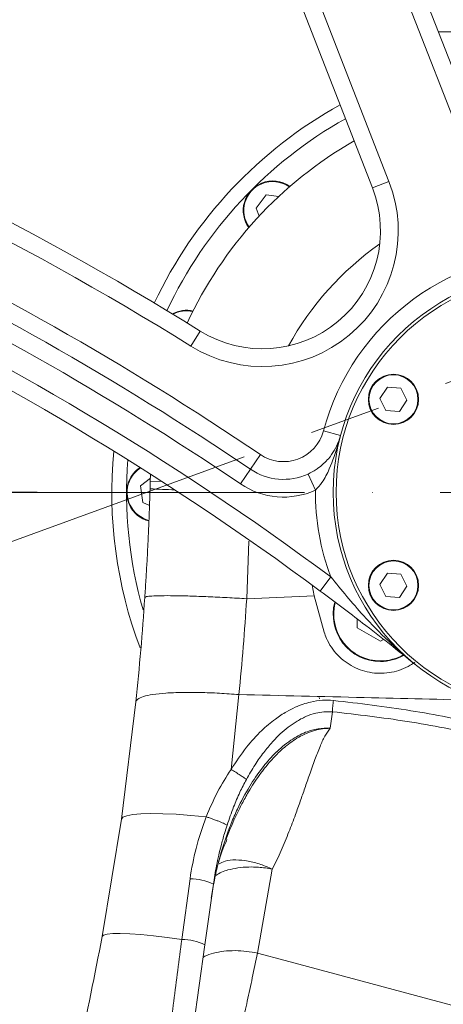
# Model space of a CAD drawing. Header units: millimetres. Extents: x -46 to 5160, y -5105 to -1541.
# Tile 24 of 104: x 870 to 942, y -2589 to -2422. Entities that reach past the tile are written whole.
import ezdxf

# ---------------------------------------------------------------- set-up
doc = ezdxf.new("R2010")
doc.units = ezdxf.units.MM
doc.header["$LTSCALE"] = 0.3175
doc.linetypes.add('ACAD_ISO10W100', pattern=[18, 12, -3, 0, -3])
doc.linetypes.add('CENTER2', pattern=[28.574999, 19.049999, -3.175, 3.175, -3.175])
for name, color, linetype, lineweight in [('1轮廓实线层', 7, 'Continuous', 18), ('7标注层', 4, 'Continuous', 13), ('中心线', 4, 'ACAD_ISO10W100', 20), ('细点划线', 6, 'CENTER2', 18)]:
    doc.layers.add(name, color=color, linetype=linetype, lineweight=lineweight)
doc.styles.add('标准汉字', font='gbenor.shx', dxfattribs={"bigfont": 'gbcbig.shx'})
doc.dimstyles.new('M1：10', dxfattribs={"dimscale": 10, "dimtxt": 3.5, "dimasz": 2.5, "dimexe": 2, "dimexo": 0, "dimgap": 1.5, "dimtad": 1, "dimdec": 4, "dimdsep": 46, "dimtxsty": '标准汉字', "dimcen": 5, "dimdle": 5, "dimclrd": 1, "dimclre": 1, "dimclrt": 256, "dimadec": 4, "dimazin": 2, "dimtfac": 1, "dimtdec": 4, "dimtmove": 0, "dimatfit": 3, "dimfxl": 1, "dimtolj": 1, "dimarcsym": 0})

# ---------------------------------------------------------------- blocks, each defined once
blk = doc.blocks.new('*D6')
at = {"layer": '7标注层', "color": 1, "lineweight": -2, "ltscale": 12, "transparency": 16777216}
for p, q in [((872.99, -2502.07), (405.91, -2502.07)), ((425.91, -2527.07), (425.91, -3091.07)), ((883.28, -3116.07), (405.91, -3116.07))]:
    blk.add_line(p, q, dxfattribs=at)
at = {"layer": '7标注层', "color": 1, "transparency": 16777216}
for points in [[(430.08, -2527.07), (421.74, -2527.07), (425.91, -2502.07)], [(421.74, -3091.07), (430.08, -3091.07), (425.91, -3116.07)]]:
    blk.add_solid(points, dxfattribs=at)
at = {"layer": 'Defpoints', "color": 0, "transparency": 16777216}
for p in [(872.99, -2502.07), (425.91, -3116.07), (883.28, -3116.07)]:
    blk.add_point(p, dxfattribs=at)
at = {"layer": '7标注层', "transparency": 16777216, "insert": (393.41, -2809.07), "char_height": 35, "attachment_point": 5, "rotation": 90, "style": '标准汉字'}
blk.add_mtext('\\A1;614', dxfattribs=at)
blk = doc.blocks.new('*D7')
at = {"layer": '7标注层', "color": 1, "lineweight": -2, "ltscale": 12, "transparency": 16777216}
for p, q in [((377.67, -2497.33), (377.67, -2241.72)), ((960.65, -2413.51), (960.65, -2241.72)), ((402.67, -2261.72), (935.65, -2261.72))]:
    blk.add_line(p, q, dxfattribs=at)
at = {"layer": '7标注层', "color": 1, "transparency": 16777216}
for points in [[(402.67, -2257.55), (402.67, -2265.89), (377.67, -2261.72)], [(935.65, -2265.89), (935.65, -2257.55), (960.65, -2261.72)]]:
    blk.add_solid(points, dxfattribs=at)
at = {"layer": 'Defpoints', "color": 0, "transparency": 16777216}
for p in [(960.65, -2261.72), (960.65, -2413.51), (377.67, -2497.33)]:
    blk.add_point(p, dxfattribs=at)
at = {"layer": '7标注层', "transparency": 16777216, "insert": (669.16, -2229.22), "char_height": 35, "attachment_point": 5, "style": '标准汉字'}
blk.add_mtext('\\A1;583', dxfattribs=at)
blk = doc.blocks.new('*D11')
at = {"layer": '7标注层', "color": 1, "lineweight": -2, "ltscale": 12, "transparency": 16777216}
blk.add_line((769.76, -2595.36), (834.33, -2595.36), dxfattribs=at)
blk.add_arc((635.28, -2595.36), 179.05, 8.0066, 11.9934, dxfattribs=at)
at = {"layer": '7标注层', "color": 1, "transparency": 16777216}
for points in [[(814.43, -2557.01), (806.41, -2559.31), (803.53, -2534.13)], [(808.43, -2570.72), (816.74, -2570.13), (814.33, -2595.36)]]:
    blk.add_solid(points, dxfattribs=at)
at = {"layer": 'Defpoints', "color": 0, "transparency": 16777216}
for p in [(1212.25, -2385.36), (809.5, -2554.07), (635.28, -2595.36), (635.28, -2595.36), (769.76, -2595.36)]:
    blk.add_point(p, dxfattribs=at)
at = {"layer": '7标注层', "transparency": 16777216, "insert": (844.3, -2562.79), "char_height": 35, "attachment_point": 5, "rotation": 278.8586, "style": '标准汉字'}
blk.add_mtext('\\A1;20%%d', dxfattribs=at)
blk = doc.blocks.new('*D15')
at = {"layer": '7标注层', "color": 1, "lineweight": -2, "ltscale": 12, "transparency": 16777216}
blk.add_arc((960.65, -3116.07), 402.44, 93.5599, 118.4401, dxfattribs=at)
at = {"layer": '7标注层', "color": 1, "transparency": 16777216}
for points in [[(935.79, -2718.57), (935.53, -2710.24), (960.65, -2713.63)], [(766.9, -2758.6), (771.09, -2765.8), (747.39, -2774.78)]]:
    blk.add_solid(points, dxfattribs=at)
at = {"layer": 'Defpoints', "color": 0, "transparency": 16777216}
for p in [(960.65, -2413.51), (635.28, -2595.36), (886.16, -2720.58), (960.65, -3116.07), (960.65, -3228.32)]:
    blk.add_point(p, dxfattribs=at)
at = {"layer": '7标注层', "transparency": 16777216, "insert": (816.47, -2705.72), "char_height": 35, "attachment_point": 5, "rotation": 19.3597, "style": '标准汉字'}
blk.add_mtext('\\A1;32%%d', dxfattribs=at)
blk = doc.blocks.new('*D16')
at = {"layer": '7标注层', "color": 1, "lineweight": -2, "ltscale": 12, "transparency": 16777216}
blk.add_line((1004.59, -2622.79), (1020.34, -2666.07), dxfattribs=at)
blk.add_arc((960.65, -2502.07), 154.53, 299.2795, 350.7205, dxfattribs=at)
at = {"layer": '7标注层', "color": 1, "transparency": 16777216}
for points in [[(1117.31, -2527.32), (1109.01, -2526.65), (1115.18, -2502.07)], [(1034.49, -2633.07), (1037.96, -2640.64), (1013.5, -2647.28)]]:
    blk.add_solid(points, dxfattribs=at)
at = {"layer": 'Defpoints', "color": 0, "transparency": 16777216}
for p in [(872.99, -2502.07), (960.65, -2502.07), (1605.12, -2502.07), (1087.23, -2590.7), (1004.59, -2622.79)]:
    blk.add_point(p, dxfattribs=at)
at = {"layer": '7标注层', "transparency": 16777216, "insert": (1060.61, -2572.06), "char_height": 35, "attachment_point": 5, "rotation": 55, "style": '标准汉字'}
blk.add_mtext('\\A1;70%%d', dxfattribs=at)
blk = doc.blocks.new('*D17')
at = {"layer": '7标注层', "color": 1, "lineweight": -2, "ltscale": 12, "transparency": 16777216}
for start, end in [(75, 90), (93.5632, 97.1263), (67.8737, 71.4368)]:
    blk.add_arc((960.65, -3116.07), 402.07, start, end, dxfattribs=at)
at = {"layer": '7标注层', "color": 1, "transparency": 16777216}
for points in [[(935.79, -2718.94), (935.53, -2710.61), (960.65, -2714)], [(1089.85, -2730.93), (1087.45, -2738.91), (1064.71, -2727.7)]]:
    blk.add_solid(points, dxfattribs=at)
at = {"layer": 'Defpoints', "color": 0, "transparency": 16777216}
for p in [(960.65, -2413.51), (1119.55, -2523.04), (1013.13, -2717.44), (960.65, -3116.07), (960.65, -3228.32)]:
    blk.add_point(p, dxfattribs=at)
at = {"layer": '7标注层', "transparency": 16777216, "insert": (1017.37, -2685.22), "char_height": 35, "attachment_point": 5, "rotation": 352.5, "style": '标准汉字'}
blk.add_mtext('\\A1;15%%d', dxfattribs=at)

msp = doc.modelspace()

# ---------------------------------------------------------------- linework, layer by layer
at = {"layer": '1轮廓实线层', "linetype": 'Continuous', "ltscale": 12}
for p, q in [((946.07664, -2445.41287), (930.70255, -2405.97795)), ((933.49765, -2404.88826), (948.87174, -2444.32318)), ((916.91231, -2409.14851), (932.60784, -2449.40792)), ((929.81274, -2450.49762), (914.11722, -2410.23821)), ((940.97444, -2424.06642), (943.65043, -2424.06642)), ((929.81274, -2450.49762), (932.60784, -2449.40792)), ((911.82625, -2451.69442), (910.08519, -2453.96341)), ((913.93057, -2451.97146), (911.82625, -2451.69442)), ((910.08519, -2453.96341), (910.62658, -2455.27043)), ((899.03194, -2477.29312), (900.61631, -2474.74562)), ((932.35702, -2484.26296), (931.08547, -2486.1675)), ((934.64217, -2484.41188), (932.35702, -2484.26296)), ((935.65578, -2486.46534), (934.64217, -2484.41188)), ((931.08547, -2486.1675), (932.09908, -2488.22096)), ((934.38423, -2488.36988), (935.65578, -2486.46534)), ((932.09908, -2488.22096), (934.38423, -2488.36988)), ((921.50789, -2491.66874), (924.40734, -2492.43894)), ((909.13884, -2498.15406), (910.81994, -2495.66933)), ((892.1768, -2500.16578), (892.21887, -2499.00501)), ((909.13884, -2498.15406), (907.45774, -2500.63879)), ((918.90377, -2498.96468), (920.15215, -2501.6926)), ((892.19201, -2499.67986), (890.50813, -2500.97194)), ((890.50813, -2500.97194), (890.88144, -2503.80748)), ((892.1768, -2500.16578), (892.13921, -2501.45973)), ((892.1768, -2500.16578), (894.1193, -2500.2197)), ((890.88144, -2503.80748), (892.0444, -2504.28919)), ((908.50606, -2520.07849), (908.89009, -2510.32075)), ((932.35702, -2515.76296), (931.08547, -2517.6675)), ((934.64217, -2515.91188), (932.35702, -2515.76296)), ((935.65578, -2517.96534), (934.64217, -2515.91188)), ((920.97789, -2518.78934), (922.76365, -2516.37872)), ((931.08547, -2517.6675), (932.09908, -2519.72096)), ((919.94889, -2519.61127), (919.58625, -2517.81437)), ((934.38423, -2519.86988), (935.65578, -2517.96534)), ((908.50606, -2520.07849), (919.94885, -2519.61128)), ((921.63314, -2525.75175), (919.9488, -2519.61085)), ((932.09908, -2519.72096), (934.38423, -2519.86988)), ((927.19889, -2523.47802), (927.19889, -2525.00267)), ((927.19889, -2525.00267), (931.16095, -2527.29017)), ((931.16095, -2527.29017), (931.70995, -2526.97321)), ((889.73443, -2537.55583), (887.28454, -2557.41855)), ((905.85885, -2548.99571), (907.18926, -2536.31238)), ((920.79534, -2536.79492), (920.84186, -2537.0288)), ((923.02829, -2539.21457), (922.63311, -2542.02737)), ((887.28454, -2557.41855), (884.01747, -2577.29845)), ((905.0483, -2560.80742), (905.38805, -2559.92333)), ((910.33237, -2580.09948), (912.84904, -2565.85643)), ((897.51466, -2577.79515), (898.89959, -2567.50304)), ((901.41078, -2578.6842), (902.8544, -2568.4123)), ((896.87778, -2610.93813), (901.41078, -2578.6842)), ((915.02974, -2581.35818), (910.33237, -2580.09948)), ((968.73642, -2595.7488), (915.02968, -2581.35841))]:
    msp.add_line(p, q, dxfattribs=at)
at = {"layer": '1轮廓实线层', "linetype": 'Continuous', "lineweight": 0, "ltscale": 12}
for points in [[(901.66034, -2557.01344), (899.02563, -2556.76585), (896.55234, -2556.58835), (894.29004, -2556.4845), (892.28407, -2556.45638), (890.57462, -2556.50455), (889.19594, -2556.62805), (888.17567, -2556.8244), (887.53425, -2557.08967), (887.28454, -2557.41855)], [(897.51466, -2577.79515), (895.02268, -2577.44876), (892.69287, -2577.16771), (890.56884, -2576.95728), (888.69037, -2576.82138), (887.09263, -2576.76259), (885.80554, -2576.78198), (884.8532, -2576.87921), (884.25343, -2577.05244), (884.01747, -2577.29845)]]:
    msp.add_lwpolyline(points, dxfattribs=at)
at = {"layer": '1轮廓实线层', "linetype": 'Continuous', "ltscale": 12}
for centre, radius in [((960.65043, -2502.06642), 37.5), ((960.65043, -2502.06642), 37), ((933.37063, -2486.31642), 4.25), ((933.37063, -2486.31642), 4.15), ((933.37063, -2517.81642), 4.25), ((933.37063, -2517.81642), 4.15)]:
    msp.add_circle(centre, radius, dxfattribs=at)
at = {"layer": '1轮廓实线层', "linetype": 'Continuous', "lineweight": 0, "ltscale": 12}
for centre, radius, start, end in [((623.35171, -2920.55874), 513, 55.9188226, 74.2432011), ((623.35171, -2920.55874), 525, 58.1212758, 69.5365222), ((623.35171, -2920.55874), 510, 55.9188226, 74.2432011), ((623.35171, -2920.55874), 503, 53.469375, 76.2428447), ((623.35171, -2920.55874), 507, 55.9188226, 74.2432011), ((623.35171, -2920.55874), 522, 58.1212758, 69.5365222), ((623.35171, -2920.55874), 500, 53.469375, 76.2428447), ((960.65043, -2502.06642), 75, 118.9610677, 154.693614), ((960.65043, -2502.06642), 72.5, 119.2269538, 154.891421), ((960.65043, -2502.06642), 68.5, 119.6931578, 155.2592095), ((911.17877, -2457.76226), 23, 238.1212758, 21.298812), ((912.92072, -2454.33671), 5, 54.4649626, 112.5), ((912.92072, -2454.33671), 5, 54.4649626, 112.5), ((911.17877, -2457.76226), 20, 238.1212758, 21.298812), ((912.92072, -2454.33671), 5, 112.5, 215.5350374), ((912.92072, -2454.33671), 4.9, 112.5, 215.2530493), ((912.92072, -2454.33671), 4.9, 54.7469507, 112.5), ((960.65043, -2502.06642), 51.43932, 125.125534, 151.1826339), ((960.65043, -2502.06642), 40.5, 86.9884147, 165.1237201), ((898.28856, -2476.23529), 5, 76.9649626, 118.5821753), ((898.28856, -2476.23529), 5, 76.9649626, 118.5821753), ((898.28856, -2476.23529), 4.9, 77.2469507, 117.9009681), ((914.74251, -2489.87162), 7, 235.9188226, 345.1237201), ((960.65043, -2502.06642), 75, 174.6583954, 200.5656296), ((960.65043, -2502.06642), 72.5, 175.6479401, 195.947884), ((893.15043, -2502.06642), 5, 122.9055492, 157.5), ((893.15043, -2502.06642), 5, 122.9055492, 157.5), ((893.15043, -2502.06642), 4.9, 122.3640449, 157.5), ((914.74251, -2489.87162), 10, 235.9188226, 294.5902629), ((893.15043, -2502.06642), 5, 157.5, 255.760329), ((893.15043, -2502.06642), 4.9, 157.5, 255.6425195), ((914.74251, -2489.87162), 13, 235.9188226, 294.5902629), ((899.51945, -2380.11872), 121.56524, 266.5194235, 268.4928799), ((960.65043, -2502.06642), 40.5, 179.4711536, 200.6948112), ((931.16095, -2522.71517), 8, 165.0901886, 270), ((931.16095, -2522.71517), 8, 165.3617034, 270), ((931.16095, -2522.71517), 7.9, 165.4293865, 270), ((931.16095, -2522.71517), 7.9, 270, 300.1753304), ((931.16095, -2522.71517), 8, 270, 299.1521645), ((907.24521, -2573.16172), 7.39573, 104.990814, 122.6869257), ((898.88227, -2576.63376), 9.13074, 64.2129073, 89.8912993), ((897.4342, -2587.12933), 9.33452, 64.7855682, 89.5061321)]:
    msp.add_arc(centre, radius, start, end, dxfattribs=at)
at = {"layer": '1轮廓实线层', "linetype": 'Continuous', "ltscale": 12}
for points, knots in [([(918.90377, -2498.96468), (919.37966, -2498.72091), (919.96914, -2498.41896), (921.19185, -2497.56739), (922.33239, -2496.48665), (923.40442, -2494.96087), (924.03597, -2493.64617), (924.31386, -2492.7903), (924.40636, -2492.44261), (924.40734, -2492.43894)], [0, 0, 0, 0, 41765.879737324, 51735.385413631, 124252.007032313, 183709.134632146, 244599.302505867, 284839.490570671, 285268.66259068, 285268.66259068, 285268.66259068, 285268.66259068]), ([(924.40734, -2492.43894), (924.40564, -2492.44531), (924.27514, -2492.93634), (923.73896, -2494.84929), (922.81743, -2497.51775), (921.52824, -2500.17763), (920.53857, -2501.26718), (920.15215, -2501.6926)], [0, 0, 0, 0, 408.066463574, 31457.400392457, 122935.210204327, 174991.249806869, 208336.994509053, 208336.994509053, 208336.994509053, 208336.994509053]), ([(892.13921, -2501.45973), (892.11421, -2502.24787), (892.06352, -2503.84588), (891.9712, -2506.28898), (891.86459, -2508.80181), (891.73963, -2511.42613), (891.59628, -2514.12771), (891.43116, -2516.96433), (891.30555, -2518.87943), (891.24042, -2519.87241)], [0, 0, 0, 0, 36590.801214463, 74190.668713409, 113461.135686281, 153344.484943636, 196195.432976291, 239133.424288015, 285371.127619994, 285371.127619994, 285371.127619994, 285371.127619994]), ([(922.76365, -2516.37872), (923.65845, -2517.48893), (925.45473, -2519.71764), (928.66691, -2523.38043), (932.20966, -2527.07346), (935.01497, -2529.45662), (936.28687, -2530.53713)], [0, 0, 0, 0, 37966.871783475, 76217.585565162, 130807.612952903, 176088.284511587, 176088.284511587, 176088.284511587, 176088.284511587]), ([(937.11796, -2531.26356), (937.10945, -2531.2567), (935.64585, -2530.07711), (932.71101, -2527.73854), (928.57167, -2524.51735), (924.65053, -2521.52535), (922.20957, -2519.7069), (920.97789, -2518.78934)], [0, 0, 0, 0, 347.03936997, 59704.781101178, 119191.985636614, 163119.95639719, 207861.139934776, 207861.139934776, 207861.139934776, 207861.139934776]), ([(891.24042, -2519.87241), (891.02758, -2522.83562), (890.60188, -2528.76222), (890.02359, -2534.62457), (889.73443, -2537.55583)], [0, 0, 0, 0, 49694.343295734, 99391.342379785, 99391.342379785, 99391.342379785, 99391.342379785]), ([(908.50606, -2520.07849), (907.40027, -2520.01423), (905.13391, -2519.88254), (901.87137, -2519.73063), (898.79842, -2519.6197), (896.09953, -2519.56222), (893.9177, -2519.56136), (892.36632, -2519.61705), (891.41964, -2519.71874), (891.29919, -2519.82201), (891.24042, -2519.87241)], [0, 0, 0, 0, 38930.030728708, 79789.043557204, 122043.982394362, 165034.003883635, 208025.803285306, 250285.896195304, 291152.943760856, 330093.190470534, 330093.190470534, 330093.190470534, 330093.190470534]), ([(907.18926, -2536.31238), (907.44804, -2533.62108), (907.96564, -2528.2379), (908.32591, -2522.79848), (908.50606, -2520.07849)], [0, 0, 0, 0, 49658.701011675, 99327.921952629, 99327.921952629, 99327.921952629, 99327.921952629]), ([(937.0054, -2530.82951), (936.74133, -2531.00806), (935.55212, -2531.81215), (933.10571, -2532.71239), (929.71764, -2532.80041), (926.48671, -2531.76825), (923.77368, -2529.72762), (922.26473, -2527.51972), (921.75889, -2526.10376), (921.63314, -2525.75175)], [0, 0, 0, 0, 14420.463065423, 64942.615153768, 115154.208479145, 165388.488994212, 216162.582922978, 267562.765218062, 284568.167010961, 284568.167010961, 284568.167010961, 284568.167010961]), ([(936.66056, -2530.86467), (936.80112, -2530.99273), (936.95081, -2531.12911), (937.10835, -2531.25583), (937.11796, -2531.26356)], [0, 0, 0, 0, 93155.769778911, 99205.561208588, 99205.561208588, 99205.561208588, 99205.561208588]), ([(907.18926, -2536.31238), (906.08371, -2536.23078), (903.81803, -2536.06353), (900.54742, -2535.94194), (897.45949, -2535.92907), (894.73802, -2536.04394), (892.52691, -2536.28078), (890.94067, -2536.62681), (889.95554, -2537.05149), (889.80694, -2537.39045), (889.73443, -2537.55583)], [0, 0, 0, 0, 38917.950228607, 79756.914917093, 121982.777653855, 164934.357657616, 207878.920921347, 250084.442234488, 290891.695668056, 329769.324365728, 329769.324365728, 329769.324365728, 329769.324365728]), ([(923.18916, -2537.30853), (922.56699, -2537.27557), (921.27136, -2537.20693), (919.55081, -2537.49151), (918.01613, -2537.93127), (916.65512, -2538.47284), (915.06579, -2539.29051), (913.1284, -2540.56496), (910.81074, -2542.54995), (908.23007, -2545.37809), (906.69593, -2547.71863), (905.85885, -2548.99571)], [0, 0, 0, 0, 30735.808967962, 64004.815855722, 85390.663556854, 109413.09797822, 136046.984239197, 173325.557665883, 223361.859737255, 286045.612442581, 361319.674408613, 361319.674408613, 361319.674408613, 361319.674408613]), ([(907.18926, -2536.31238), (914.25673, -2536.47828), (927.84625, -2536.79726), (941.51891, -2537.13765), (948.08087, -2537.30102)], [0, 0, 0, 0, 51587.898342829, 99194.640482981, 99194.640482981, 99194.640482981, 99194.640482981]), ([(923.02829, -2539.21457), (923.04581, -2538.91826), (923.08166, -2538.31207), (923.1528, -2537.648), (923.18916, -2537.30853)], [0, 0, 0, 0, 48493.543409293, 99210.801508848, 99210.801508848, 99210.801508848, 99210.801508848]), ([(948.60317, -2541.36814), (944.5149, -2540.53697), (936.08865, -2538.82388), (927.5731, -2537.82353), (923.18916, -2537.30853)], [0, 0, 0, 0, 48115.771462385, 99170.245574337, 99170.245574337, 99170.245574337, 99170.245574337]), ([(908.44642, -2550.67992), (908.92519, -2549.84259), (909.82873, -2548.2624), (911.32371, -2546.14957), (912.76197, -2544.41448), (914.15189, -2543.0007), (915.48616, -2541.85881), (916.92564, -2540.84399), (918.47776, -2540.01688), (920.52899, -2539.2579), (922.07217, -2539.23115), (923.02829, -2539.21457)], [0, 0, 0, 0, 53473.497193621, 100913.876199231, 143367.861966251, 178395.921847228, 210814.462488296, 240758.165354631, 276017.048760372, 308436.611280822, 361237.264773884, 361237.264773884, 361237.264773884, 361237.264773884]), ([(923.02829, -2539.21457), (927.26699, -2539.70454), (935.70639, -2540.68008), (944.05796, -2542.36684), (948.21494, -2543.20642)], [0, 0, 0, 0, 49795.559079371, 99144.598781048, 99144.598781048, 99144.598781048, 99144.598781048]), ([(922.63311, -2542.02737), (921.95014, -2542.01745), (920.90757, -2542.00232), (919.52598, -2542.3273), (918.40177, -2542.71183), (917.21078, -2543.27791), (915.90319, -2544.07796), (914.53565, -2545.12202), (912.8597, -2546.67911), (910.94479, -2548.89879), (908.83573, -2552.00039), (907.14644, -2555.17027), (905.82961, -2558.18818), (904.85988, -2560.80217), (904.05911, -2563.38242), (903.37192, -2566.05985), (902.87175, -2568.46417), (902.6254, -2570.09121), (902.52856, -2570.73074)], [0, 0, 0, 0, 34527.615990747, 52707.438494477, 71703.317923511, 94749.394274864, 119395.406099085, 149257.845380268, 181721.108944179, 235044.819407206, 297195.496077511, 371086.14228694, 416341.188099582, 463658.610563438, 512028.628982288, 552927.7727161, 603463.786909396, 636192.202032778, 636192.202032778, 636192.202032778, 636192.202032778]), ([(905.38805, -2559.92333), (905.46231, -2559.72777), (905.75915, -2558.94602), (906.36337, -2557.55932), (907.21967, -2555.72235), (908.05532, -2554.12208), (908.90204, -2552.63755), (909.69556, -2551.35399), (910.48587, -2550.19139), (911.05506, -2549.41569), (911.49184, -2548.84613), (912.0137, -2548.19319), (912.8338, -2547.23983), (913.94017, -2546.09128), (915.17251, -2544.99989), (916.42202, -2544.07687), (917.53695, -2543.39906), (918.73902, -2542.81428), (919.98515, -2542.37318), (921.33685, -2542.08339), (922.20923, -2542.04569), (922.63311, -2542.02737)], [0, 0, 0, 0, 17792.464724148, 71125.32657927, 128619.685981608, 190212.532197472, 224676.047518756, 274053.423341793, 318617.91563758, 344326.610460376, 355975.998139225, 379743.352644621, 415512.631055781, 463075.360965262, 515549.364009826, 555666.140996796, 595475.057783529, 626773.187447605, 669739.998279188, 708260.615908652, 744666.271125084, 744666.271125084, 744666.271125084, 744666.271125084]), ([(912.84904, -2565.85643), (913.3677, -2564.8085), (914.38751, -2562.74801), (915.64295, -2559.64995), (916.69266, -2556.86701), (917.5766, -2554.39319), (918.35877, -2552.15577), (919.17993, -2549.79884), (920.01414, -2547.4416), (920.8713, -2545.24482), (921.64287, -2543.43692), (922.3281, -2542.46153), (922.63311, -2542.02737)], [0, 0, 0, 0, 55009.497738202, 108162.152694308, 157695.281235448, 195492.580930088, 232279.660789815, 269696.575830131, 313447.614981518, 350385.466190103, 381141.210960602, 405813.381873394, 405813.381873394, 405813.381873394, 405813.381873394]), ([(901.66034, -2557.01344), (902.25998, -2555.57975), (903.4286, -2552.78564), (905.06305, -2550.23674), (905.85885, -2548.99571)], [0, 0, 0, 0, 50894.866660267, 99188.722480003, 99188.722480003, 99188.722480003, 99188.722480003]), ([(908.44642, -2550.67992), (908.31254, -2550.58003), (908.03441, -2550.37251), (907.40161, -2549.94812), (906.65015, -2549.46913), (906.12129, -2549.15272), (905.85885, -2548.99571)], [0, 0, 0, 0, 41045.586143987, 85273.12341001, 130933.564634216, 175913.087317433, 175913.087317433, 175913.087317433, 175913.087317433]), ([(905.19044, -2558.40225), (905.54472, -2557.37779), (906.19299, -2555.50319), (907.28528, -2552.92503), (908.07251, -2551.40289), (908.44642, -2550.67992)], [0, 0, 0, 0, 50758.892164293, 92881.419177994, 130988.501179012, 130988.501179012, 130988.501179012, 130988.501179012]), ([(898.89959, -2567.50304), (899.19252, -2565.78133), (899.79979, -2562.21207), (901.02575, -2558.78658), (901.66034, -2557.01344)], [0, 0, 0, 0, 47823.902018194, 99143.265376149, 99143.265376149, 99143.265376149, 99143.265376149]), ([(905.19044, -2558.40225), (905.06393, -2558.33427), (904.86754, -2558.22873), (904.37413, -2558.01539), (903.90807, -2557.82542), (903.36757, -2557.61652), (902.79, -2557.40339), (902.20914, -2557.19752), (901.84066, -2557.07392), (901.66034, -2557.01344)], [0, 0, 0, 0, 64211.18702767, 99684.253306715, 136653.69775198, 174404.899906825, 212127.084731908, 249013.14986802, 284358.390856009, 284358.390856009, 284358.390856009, 284358.390856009]), ([(902.8544, -2568.4123), (902.92863, -2567.91401), (903.08461, -2566.86703), (903.38932, -2565.22996), (903.74661, -2563.56797), (904.19201, -2561.75925), (904.66363, -2560.05694), (905.03591, -2558.88762), (905.19044, -2558.40225)], [0, 0, 0, 0, 37087.417426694, 77925.842369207, 122517.979681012, 162151.599505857, 214962.764075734, 252440.010873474, 252440.010873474, 252440.010873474, 252440.010873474]), ([(902.50114, -2570.7699), (902.94155, -2568.05783), (903.49589, -2564.64417), (904.87799, -2561.49869), (905.16204, -2560.85223)], [0, 0, 0, 0, 78746.859698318, 99117.801010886, 99117.801010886, 99117.801010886, 99117.801010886]), ([(912.84904, -2565.85643), (912.18996, -2565.57888), (910.8109, -2564.99814), (908.67842, -2564.45769), (906.60637, -2564.25508), (904.89547, -2564.41003), (904.15327, -2564.81412), (903.83995, -2564.98471)], [0, 0, 0, 0, 38872.333727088, 81337.096205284, 126586.732336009, 173369.170235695, 207546.403826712, 207546.403826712, 207546.403826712, 207546.403826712]), ([(905.3322, -2566.01769), (905.87129, -2565.88687), (906.96073, -2565.62249), (908.73747, -2565.49595), (910.71831, -2565.52863), (912.05816, -2565.73476), (912.84904, -2565.85643)], [0, 0, 0, 0, 43482.986983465, 87874.21193467, 123872.426884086, 175733.672080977, 175733.672080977, 175733.672080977, 175733.672080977]), ([(884.01747, -2577.29845), (882.75691, -2583.753), (880.24397, -2596.62027), (876.96591, -2609.35525), (875.33222, -2615.70204)], [0, 0, 0, 0, 49668.576607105, 99015.081272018, 99015.081272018, 99015.081272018, 99015.081272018]), ([(893.38986, -2610.1827), (893.84526, -2606.48548), (894.74707, -2599.16394), (896.12264, -2588.3707), (897.05632, -2581.2773), (897.51466, -2577.79515)], [0, 0, 0, 0, 44678.844250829, 88476.970683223, 130709.456120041, 130709.456120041, 130709.456120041, 130709.456120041]), ([(910.33237, -2580.09948), (909.71791, -2579.9878), (908.45081, -2579.75748), (906.51237, -2579.64839), (904.59382, -2579.73754), (902.85667, -2580.07409), (901.67094, -2580.45212), (901.20442, -2580.76409), (901.10955, -2580.82752)], [0, 0, 0, 0, 44083.306967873, 90906.343407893, 139738.606472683, 189619.968871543, 239458.940853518, 252179.923740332, 252179.923740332, 252179.923740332, 252179.923740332]), ([(904.90841, -2604.52816), (905.10221, -2603.71082), (905.4936, -2602.06019), (906.07499, -2599.56441), (906.65715, -2597.03254), (907.23717, -2594.47235), (907.89538, -2591.52397), (908.64508, -2588.09725), (909.49748, -2584.11923), (910.0453, -2581.48162), (910.33237, -2580.09948)], [0, 0, 0, 0, 31587.399625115, 63791.038692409, 96611.191647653, 130048.117185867, 164102.059375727, 213344.754005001, 268114.02107412, 328409.215961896, 328409.215961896, 328409.215961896, 328409.215961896])]:
    msp.add_open_spline(points, degree=3, knots=knots, dxfattribs=at)
at = {"layer": '中心线', "ltscale": 12}
msp.add_line((1605.11583, -2502.06642), (872.98608, -2502.06642), dxfattribs=at)
at = {"layer": '细点划线', "color": 2, "ltscale": 12}
msp.add_line((635.28, -2595.36489), (1212.25127, -2385.36452), dxfattribs=at)

# ---------------------------------------------------------------- dimensions: what is measured, and where the dimension line sits
at = {"layer": '7标注层', "ltscale": 12}
dim = msp.add_linear_dim(base=(960.65043, -2261.72116), p1=(377.66831, -2497.33082), p2=(960.65043, -2413.50594), dimstyle='M1：10', override={"dimdec": 1, "dimsah": 1, "dimtzin": 8}, dxfattribs=at)
dim.commit()
dim.dimension.update_dxf_attribs({"geometry": '*D7', "text_midpoint": (669.15937, -2229.22116)})
for base, line1, line2, picture, middle in [((809.50214, -2554.07348), ((635.28, -2595.36489), (769.76275, -2595.36489)), ((635.28, -2595.36489), (1212.25127, -2385.36452)), '*D11', (812.19259, -2567.79192)), ((886.1615, -2720.58389), ((635.28, -2595.36489), (960.65043, -3116.06642)), ((960.65043, -2413.50594), (960.65043, -3228.31525)), '*D15', (827.24345, -2736.38549))]:
    dim = msp.add_angular_dim_2l(base=base, line1=line1, line2=line2, dimstyle='M1：10', override={"dimtad": 1, "dimtih": 0, "dimtoh": 0, "dimsah": 1, "dimtzin": 8}, dxfattribs=at)
    dim.commit()
    dim.dimension.update_dxf_attribs({"geometry": picture, "text_midpoint": middle, "dimtype": 162})
for base, line1, line2, picture, middle in [((1013.13068, -2717.43936), ((960.65043, -3116.06642), (1119.55122, -2523.04058)), ((960.65043, -2413.50594), (960.65043, -3228.31525)), '*D17', (1017.37278, -2685.2174)), ((1087.23412, -2590.70127), ((1605.11583, -2502.06642), (872.98608, -2502.06642)), ((960.65043, -2502.06642), (1004.59064, -2622.79115)), '*D16', (1060.61168, -2572.06004))]:
    dim = msp.add_angular_dim_2l(base=base, line1=line1, line2=line2, dimstyle='M1：10', override={"dimtad": 1, "dimtih": 0, "dimtoh": 0, "dimsah": 1, "dimtzin": 8}, dxfattribs=at)
    dim.commit()
    dim.dimension.update_dxf_attribs({"geometry": picture, "text_midpoint": middle})
dim = msp.add_linear_dim(base=(425.90951, -3116.06642), p1=(872.98608, -2502.06642), p2=(883.27696, -3116.06642), angle=270, dimstyle='M1：10', override={"dimsah": 1, "dimtzin": 8}, dxfattribs=at)
dim.commit()
dim.dimension.update_dxf_attribs({"geometry": '*D6', "text_midpoint": (393.40951, -2809.06642)})

doc.saveas('drawing.dxf')
